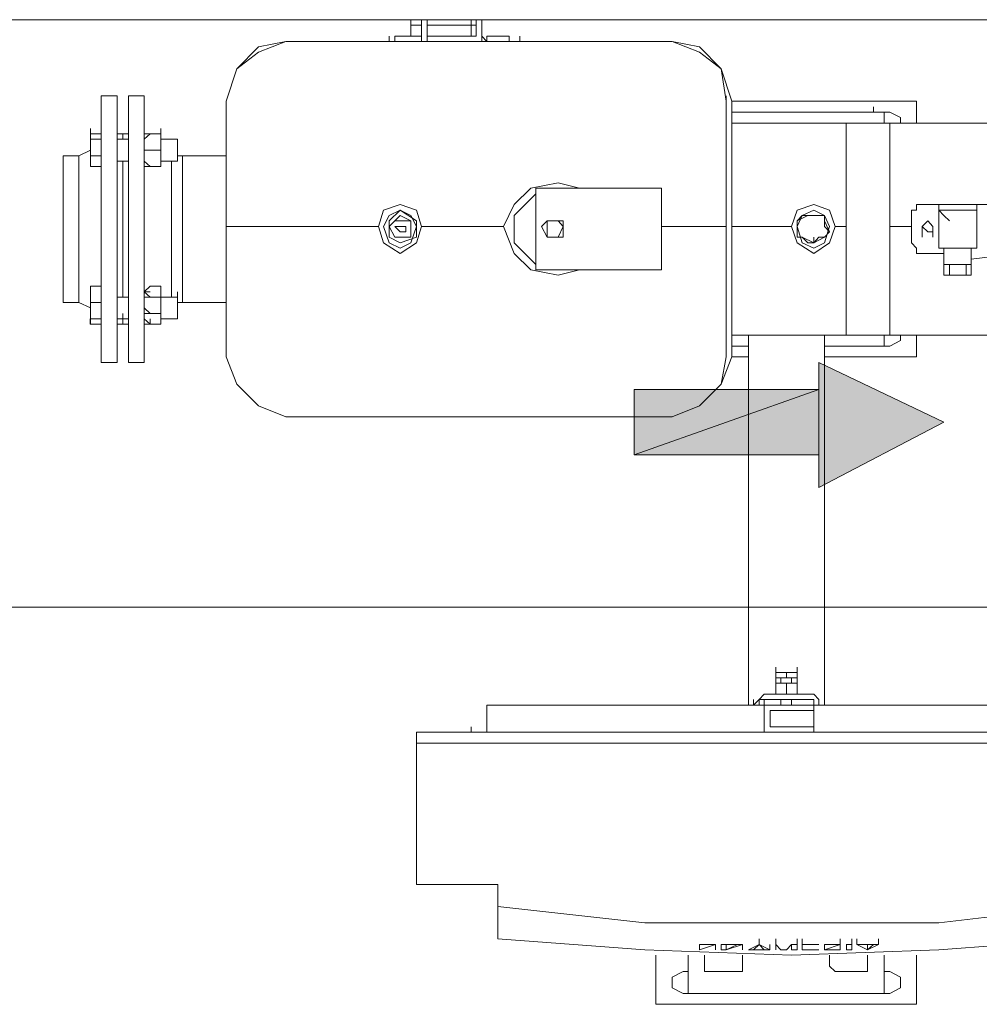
# Model space of a CAD drawing. Header units: inches. Extents: x 1504 to 12593, y -807 to 3183.
# Tile 44 of 256: x 3359 to 3434, y 425 to 502. Entities that reach past the tile are written whole.
import ezdxf

# ---------------------------------------------------------------- set-up
doc = ezdxf.new("R2010")
doc.units = ezdxf.units.IN
doc.header["$MEASUREMENT"] = 0
for name, color, linetype in [('at_Entity', 7, 'Continuous'), ('at_Rect', 7, 'Continuous'), ('at_Solid', 7, 'Continuous')]:
    doc.layers.add(name, color=color, linetype=linetype)

msp = doc.modelspace()

# ---------------------------------------------------------------- hatches: boundary and pattern name
at = {"layer": 'at_Solid', "lineweight": 15}
for points in [[(3421.555, 474.943), (3431.262, 470.296), (3421.555, 465.225)], [(3407.218, 472.828), (3407.218, 467.763), (3421.555, 472.828)], [(3407.218, 467.763), (3421.555, 472.828), (3421.555, 467.763)]]:
    msp.add_hatch(color=251, dxfattribs=at).paths.add_polyline_path(points)

# ---------------------------------------------------------------- linework, layer by layer
at = {"layer": 'at_Entity', "color": 7, "lineweight": 15}
for p, q in [((3728.665, 501.553), (3332.463, 501.553)), ((3389.868, 501.129), (3389.868, 501.553)), ((3389.868, 501.129), (3389.868, 500.287)), ((3389.868, 500.287), (3389.868, 501.129)), ((3390.705, 501.129), (3389.868, 501.129)), ((3390.705, 500.287), (3390.705, 501.553)), ((3391.151, 501.553), (3390.705, 501.553)), ((3390.705, 501.129), (3390.705, 501.553)), ((3390.705, 500.287), (3390.705, 501.129)), ((3391.151, 500.287), (3391.151, 501.553)), ((3394.554, 501.129), (3391.151, 501.129)), ((3394.554, 501.129), (3394.554, 501.553)), ((3394.554, 501.129), (3394.554, 500.287)), ((3394.945, 501.129), (3394.554, 501.129)), ((3394.945, 501.129), (3394.945, 501.553)), ((3394.945, 501.129), (3394.945, 501.553)), ((3394.945, 500.711), (3394.945, 501.129)), ((3394.945, 500.711), (3394.945, 501.129)), ((3394.945, 501.129), (3394.945, 500.711)), ((3394.945, 500.711), (3394.945, 501.129)), ((3394.945, 500.711), (3394.945, 501.129)), ((3394.945, 501.129), (3394.945, 500.287)), ((3394.945, 500.711), (3394.945, 501.129)), ((3395.391, 500.287), (3395.391, 501.553)), ((3395.391, 501.553), (3395.781, 501.553)), ((3395.391, 501.129), (3395.391, 501.553)), ((3395.391, 501.553), (3396.228, 501.553)), ((3395.391, 501.129), (3395.391, 500.287)), ((3396.228, 501.553), (3395.781, 501.553)), ((3388.194, 499.863), (3388.194, 500.287)), ((3388.641, 499.863), (3388.641, 500.287)), ((3388.641, 499.863), (3388.641, 500.287)), ((3388.641, 499.863), (3388.641, 500.287)), ((3388.641, 500.287), (3390.705, 500.287)), ((3389.868, 500.287), (3389.868, 500.711)), ((3390.705, 500.287), (3389.868, 500.287)), ((3390.705, 500.287), (3390.705, 500.711)), ((3390.705, 500.287), (3390.705, 499.863)), ((3390.705, 499.863), (3390.705, 500.287)), ((3390.705, 499.863), (3390.705, 500.287)), ((3390.705, 500.287), (3390.705, 499.863)), ((3391.151, 500.287), (3391.151, 499.863)), ((3394.554, 500.287), (3391.151, 500.287)), ((3394.554, 500.287), (3394.554, 500.711)), ((3394.945, 500.287), (3394.554, 500.287)), ((3394.945, 500.711), (3394.945, 500.287)), ((3395.781, 499.863), (3395.391, 500.287)), ((3395.391, 499.863), (3395.391, 500.287)), ((3395.781, 499.863), (3395.781, 500.287)), ((3395.781, 499.863), (3395.781, 500.287)), ((3395.781, 499.863), (3395.781, 500.287)), ((3395.781, 500.287), (3397.511, 500.287)), ((3397.511, 499.863), (3397.511, 500.287)), ((3397.511, 499.863), (3397.511, 500.287)), ((3397.511, 500.287), (3397.511, 499.863)), ((3398.348, 499.863), (3398.348, 500.287)), ((3376.367, 497.749), (3378.041, 499.445)), ((3378.041, 499.021), (3380.161, 499.863)), ((3378.041, 499.445), (3380.161, 499.863)), ((3378.041, 499.021), (3380.161, 499.863)), ((3380.161, 499.863), (3410.174, 499.863)), ((3380.161, 499.863), (3388.641, 499.863)), ((3388.641, 499.863), (3380.161, 499.863)), ((3388.194, 499.863), (3388.641, 499.863)), ((3388.641, 499.863), (3390.705, 499.863)), ((3391.151, 499.863), (3390.705, 499.863)), ((3395.781, 499.863), (3395.391, 499.863)), ((3395.781, 499.863), (3397.511, 499.863)), ((3398.348, 499.863), (3397.511, 499.863)), ((3410.174, 499.863), (3397.511, 499.863)), ((3397.511, 499.863), (3410.174, 499.863)), ((3410.174, 499.863), (3412.294, 499.021)), ((3410.174, 499.863), (3412.294, 499.021)), ((3410.174, 499.863), (3412.294, 499.445)), ((3412.294, 499.445), (3413.968, 497.749)), ((3376.367, 497.749), (3378.041, 499.021)), ((3376.367, 497.749), (3378.041, 499.021)), ((3412.294, 499.021), (3413.968, 497.749)), ((3412.294, 499.021), (3413.968, 497.749)), ((3375.531, 495.216), (3376.367, 497.749)), ((3375.531, 495.216), (3376.367, 497.749)), ((3375.531, 495.216), (3376.367, 497.749)), ((3413.968, 497.749), (3414.359, 495.216)), ((3413.968, 497.749), (3414.359, 495.216)), ((3413.968, 497.749), (3414.805, 495.216)), ((3365.823, 474.943), (3365.823, 495.64)), ((3367.051, 495.64), (3365.823, 495.64)), ((3367.051, 474.943), (3367.051, 495.64)), ((3367.943, 495.64), (3367.943, 474.943)), ((3367.943, 495.64), (3369.171, 495.64)), ((3369.171, 495.64), (3369.171, 474.943)), ((3414.359, 495.216), (3414.359, 495.64)), ((3375.531, 485.503), (3375.531, 495.216)), ((3375.531, 495.216), (3375.531, 475.367)), ((3375.531, 475.367), (3375.531, 495.216)), ((3414.359, 495.216), (3414.359, 485.503)), ((3429.142, 495.216), (3414.805, 495.216)), ((3414.805, 495.216), (3414.805, 475.367)), ((3425.795, 494.374), (3425.795, 494.798)), ((3429.142, 493.526), (3429.142, 495.216)), ((3426.632, 494.374), (3414.805, 494.374)), ((3427.078, 494.374), (3425.795, 494.374)), ((3426.632, 493.526), (3426.632, 494.374)), ((3427.078, 494.374), (3427.915, 493.95)), ((3427.915, 493.95), (3427.915, 493.526)), ((3414.805, 493.526), (3423.675, 493.526)), ((3423.675, 492.265), (3423.675, 493.526)), ((3423.675, 493.526), (3427.078, 493.526)), ((3427.078, 493.526), (3528.444, 493.526)), ((3427.078, 493.526), (3427.078, 492.265)), ((3364.987, 492.683), (3364.987, 493.107)), ((3364.987, 492.683), (3364.987, 493.107)), ((3364.987, 492.683), (3364.987, 493.107)), ((3364.987, 492.683), (3365.823, 492.683)), ((3364.987, 491.841), (3364.987, 492.683)), ((3364.987, 492.265), (3364.987, 492.683)), ((3364.987, 492.683), (3365.823, 492.683)), ((3365.823, 492.683), (3364.987, 492.683)), ((3365.823, 492.683), (3365.823, 492.265)), ((3365.823, 492.265), (3365.823, 492.683)), ((3365.823, 492.265), (3365.823, 492.683)), ((3367.497, 492.683), (3367.051, 492.683)), ((3367.497, 492.683), (3367.497, 492.265)), ((3367.497, 492.683), (3367.943, 492.683)), ((3367.497, 492.265), (3367.497, 492.683)), ((3367.497, 492.265), (3367.497, 492.683)), ((3369.171, 492.683), (3369.617, 492.683)), ((3369.171, 492.683), (3370.454, 492.683)), ((3369.617, 492.683), (3369.171, 492.683)), ((3369.171, 492.265), (3369.617, 492.683)), ((3369.171, 492.265), (3369.171, 492.683)), ((3370.454, 492.683), (3369.617, 492.683)), ((3370.454, 492.683), (3370.454, 493.107)), ((3370.454, 492.683), (3370.454, 493.107)), ((3370.454, 492.683), (3370.454, 493.107)), ((3370.454, 492.683), (3370.454, 491.417)), ((3370.454, 492.265), (3370.454, 492.683)), ((3364.987, 491.841), (3364.987, 492.265)), ((3364.987, 492.265), (3365.823, 492.265)), ((3364.987, 490.993), (3364.987, 491.841)), ((3364.987, 490.569), (3364.987, 491.841)), ((3365.823, 492.265), (3365.823, 490.993)), ((3367.051, 492.265), (3367.943, 492.265)), ((3369.171, 491.417), (3369.171, 492.265)), ((3370.454, 492.265), (3371.737, 492.265)), ((3370.454, 492.265), (3370.454, 490.15)), ((3371.737, 492.265), (3371.737, 490.569)), ((3371.737, 490.569), (3371.737, 492.265)), ((3423.675, 477.057), (3423.675, 492.265)), ((3427.078, 478.742), (3427.078, 492.265)), ((3362.867, 479.59), (3362.867, 490.993)), ((3364.094, 490.993), (3362.867, 490.993)), ((3364.987, 491.417), (3364.094, 490.993)), ((3364.094, 479.59), (3364.094, 490.993)), ((3364.987, 490.569), (3364.987, 490.993)), ((3365.823, 490.993), (3364.987, 490.993)), ((3365.823, 490.993), (3365.823, 490.15)), ((3369.617, 491.417), (3369.171, 491.417)), ((3369.171, 490.569), (3369.171, 491.417)), ((3369.171, 491.417), (3369.617, 491.417)), ((3370.454, 491.417), (3369.617, 491.417)), ((3370.454, 491.417), (3370.454, 490.15)), ((3371.737, 490.993), (3372.127, 490.993)), ((3371.737, 490.569), (3371.737, 490.993)), ((3375.531, 490.993), (3372.127, 490.993)), ((3372.127, 490.993), (3372.127, 479.59)), ((3364.987, 490.15), (3364.987, 490.569)), ((3364.987, 490.15), (3364.987, 490.569)), ((3364.987, 490.15), (3364.987, 490.569)), ((3365.823, 490.15), (3364.987, 490.15)), ((3365.823, 490.15), (3365.823, 490.569)), ((3367.051, 490.569), (3367.943, 490.569)), ((3367.497, 490.569), (3367.497, 480.008)), ((3367.497, 480.008), (3367.497, 490.569)), ((3369.617, 490.15), (3369.171, 490.569)), ((3369.171, 490.15), (3369.171, 490.569)), ((3369.617, 490.15), (3369.171, 490.15)), ((3369.171, 490.15), (3369.617, 490.15)), ((3370.454, 490.15), (3369.617, 490.15)), ((3370.454, 490.15), (3369.617, 490.15)), ((3370.454, 490.569), (3371.737, 490.569)), ((3370.454, 490.15), (3370.454, 490.569)), ((3370.454, 490.15), (3370.454, 490.569)), ((3371.291, 490.569), (3371.291, 480.008)), ((3399.184, 488.46), (3401.304, 488.884)), ((3401.304, 488.884), (3402.978, 488.46)), ((3397.901, 487.194), (3399.184, 488.46)), ((3397.901, 486.346), (3399.575, 488.036)), ((3397.901, 486.346), (3399.575, 488.036)), ((3399.575, 488.46), (3399.575, 482.123)), ((3399.575, 488.46), (3408.891, 488.46)), ((3400.021, 488.46), (3401.695, 488.46)), ((3408.891, 488.46), (3409.338, 488.46)), ((3409.338, 488.46), (3409.338, 482.123)), ((3387.748, 486.77), (3389.031, 487.194)), ((3389.031, 487.194), (3390.314, 486.77)), ((3397.064, 485.503), (3397.901, 487.194)), ((3419.882, 486.77), (3421.165, 487.194)), ((3421.165, 487.194), (3422.392, 486.77)), ((3429.142, 487.194), (3436.785, 487.194)), ((3429.142, 486.77), (3429.142, 487.194)), ((3430.872, 486.77), (3430.872, 487.194)), ((3433.828, 486.77), (3433.828, 487.194)), ((3387.357, 485.503), (3387.748, 486.77)), ((3387.748, 485.503), (3388.194, 486.346)), ((3388.194, 486.346), (3389.031, 486.77)), ((3388.194, 485.927), (3389.031, 486.77)), ((3388.641, 485.927), (3389.031, 486.346)), ((3389.031, 486.77), (3389.868, 486.346)), ((3389.031, 486.77), (3390.314, 485.927)), ((3389.031, 486.346), (3389.868, 485.927)), ((3389.868, 486.346), (3390.314, 485.503)), ((3390.314, 486.77), (3390.705, 485.503)), ((3397.901, 484.237), (3397.901, 486.346)), ((3397.901, 484.237), (3397.901, 486.346)), ((3419.435, 485.503), (3419.882, 486.77)), ((3419.882, 485.503), (3420.272, 486.346)), ((3419.882, 485.927), (3420.718, 486.346)), ((3420.272, 486.346), (3419.882, 485.927)), ((3420.272, 486.346), (3421.165, 486.77)), ((3420.718, 486.346), (3420.272, 486.346)), ((3420.718, 486.346), (3421.165, 486.346)), ((3421.165, 486.77), (3422.001, 486.346)), ((3421.165, 486.346), (3422.001, 486.346)), ((3422.001, 486.346), (3421.165, 486.346)), ((3422.001, 486.346), (3422.392, 485.503)), ((3422.001, 486.346), (3422.001, 485.927)), ((3422.392, 486.77), (3422.838, 485.503)), ((3428.752, 486.77), (3429.142, 486.77)), ((3428.752, 486.77), (3428.752, 484.237)), ((3430.872, 486.77), (3431.262, 486.77)), ((3431.262, 486.346), (3430.872, 486.77)), ((3433.828, 486.77), (3430.872, 486.77)), ((3430.872, 486.77), (3430.872, 483.813)), ((3431.708, 485.927), (3431.262, 486.346)), ((3433.828, 483.813), (3433.828, 486.77)), ((3387.357, 485.503), (3375.531, 485.503)), ((3387.357, 485.503), (3375.531, 485.503)), ((3375.531, 475.367), (3375.531, 485.503)), ((3387.748, 484.237), (3387.357, 485.503)), ((3388.194, 484.237), (3387.748, 485.503)), ((3388.194, 485.503), (3388.641, 485.927)), ((3388.194, 485.503), (3388.641, 485.927)), ((3388.194, 484.661), (3388.194, 485.927)), ((3388.641, 484.661), (3388.194, 485.503)), ((3388.641, 484.661), (3388.194, 485.503)), ((3388.641, 485.927), (3389.868, 485.927)), ((3388.641, 485.503), (3389.477, 485.503)), ((3389.031, 485.079), (3388.641, 485.503)), ((3389.477, 485.503), (3389.477, 485.079)), ((3389.868, 485.927), (3389.868, 484.661)), ((3389.868, 485.927), (3389.868, 484.661)), ((3390.314, 485.503), (3389.868, 484.237)), ((3390.314, 485.927), (3390.314, 484.661)), ((3390.705, 485.503), (3390.314, 484.237)), ((3390.705, 485.503), (3397.064, 485.503)), ((3397.064, 485.503), (3390.705, 485.503)), ((3397.901, 483.389), (3397.064, 485.503)), ((3400.021, 485.503), (3400.467, 485.927)), ((3400.467, 484.661), (3400.021, 485.503)), ((3400.467, 485.503), (3400.467, 485.927)), ((3400.467, 485.927), (3401.304, 485.927)), ((3400.467, 485.927), (3401.695, 485.927)), ((3400.467, 484.661), (3400.467, 485.503)), ((3401.304, 485.927), (3401.695, 485.503)), ((3401.695, 485.503), (3401.304, 484.661)), ((3401.695, 485.927), (3401.695, 484.661)), ((3414.359, 485.503), (3409.338, 485.503)), ((3409.338, 485.503), (3414.359, 485.503)), ((3414.359, 485.503), (3414.359, 475.367)), ((3419.435, 485.503), (3414.805, 485.503)), ((3419.435, 485.503), (3414.805, 485.503)), ((3419.882, 484.237), (3419.435, 485.503)), ((3419.882, 485.503), (3419.882, 485.927)), ((3420.272, 484.237), (3419.882, 485.503)), ((3419.882, 484.661), (3419.882, 485.503)), ((3419.882, 485.503), (3419.882, 484.661)), ((3422.001, 485.927), (3422.392, 485.079)), ((3422.001, 485.503), (3422.001, 485.927)), ((3422.392, 485.503), (3422.001, 484.237)), ((3422.392, 485.079), (3422.001, 485.503)), ((3422.838, 485.503), (3422.392, 484.237)), ((3423.675, 485.503), (3422.838, 485.503)), ((3423.675, 485.503), (3422.838, 485.503)), ((3428.752, 485.503), (3427.078, 485.503)), ((3428.752, 485.503), (3427.078, 485.503)), ((3429.589, 485.503), (3430.035, 485.927)), ((3429.589, 484.661), (3429.589, 485.503)), ((3429.589, 485.503), (3429.589, 484.661)), ((3430.035, 485.079), (3429.589, 485.503)), ((3430.035, 485.927), (3430.425, 485.503)), ((3430.425, 484.661), (3430.425, 485.503)), ((3430.425, 485.503), (3430.425, 485.079)), ((3430.425, 485.079), (3430.425, 485.503)), ((3389.477, 485.079), (3389.031, 485.079)), ((3422.392, 485.079), (3422.001, 484.661)), ((3430.425, 485.079), (3430.035, 485.079)), ((3430.425, 485.079), (3430.425, 484.661)), ((3389.031, 483.389), (3387.748, 484.237)), ((3389.031, 484.237), (3388.194, 484.661)), ((3389.031, 483.813), (3388.194, 484.237)), ((3389.868, 484.661), (3388.641, 484.661)), ((3389.868, 484.661), (3388.641, 484.661)), ((3390.314, 484.661), (3389.031, 484.237)), ((3389.868, 484.237), (3389.031, 483.813)), ((3390.314, 484.237), (3389.031, 483.389)), ((3399.575, 482.547), (3397.901, 484.237)), ((3399.575, 482.547), (3397.901, 484.237)), ((3401.304, 484.661), (3400.467, 484.661)), ((3401.695, 484.661), (3400.467, 484.661)), ((3420.272, 484.661), (3419.882, 484.661)), ((3421.165, 483.389), (3419.882, 484.237)), ((3421.165, 484.237), (3420.272, 484.661)), ((3420.272, 484.661), (3420.718, 484.237)), ((3421.165, 483.813), (3420.272, 484.237)), ((3420.718, 484.237), (3421.165, 484.237)), ((3422.001, 484.661), (3421.165, 484.237)), ((3421.165, 484.237), (3421.555, 484.661)), ((3421.165, 484.237), (3421.165, 484.661)), ((3422.001, 484.237), (3421.165, 483.813)), ((3422.392, 484.237), (3421.165, 483.389)), ((3421.555, 484.661), (3422.001, 484.661)), ((3429.142, 483.813), (3428.752, 484.237)), ((3430.872, 483.813), (3430.872, 484.237)), ((3433.828, 483.813), (3433.828, 484.237)), ((3399.184, 482.123), (3397.901, 483.389)), ((3429.142, 483.389), (3429.142, 483.813)), ((3431.262, 483.389), (3429.142, 483.389)), ((3430.872, 483.813), (3431.262, 483.813)), ((3431.262, 483.813), (3432.099, 483.813)), ((3431.262, 483.813), (3431.262, 482.547)), ((3432.099, 483.813), (3432.992, 483.813)), ((3432.992, 483.813), (3433.382, 483.813)), ((3433.382, 483.813), (3433.828, 483.813)), ((3433.382, 483.813), (3433.382, 482.547)), ((3436.785, 483.389), (3433.382, 482.965)), ((3399.575, 482.123), (3399.575, 482.547)), ((3431.262, 481.704), (3431.262, 482.547)), ((3431.262, 482.547), (3431.708, 482.547)), ((3431.708, 481.704), (3431.708, 482.547)), ((3431.708, 482.547), (3433.382, 482.547)), ((3432.992, 482.547), (3432.992, 481.704)), ((3433.382, 481.704), (3433.382, 482.547)), ((3401.304, 481.704), (3399.184, 482.123)), ((3408.891, 482.123), (3399.575, 482.123)), ((3401.695, 482.123), (3400.021, 482.123)), ((3402.978, 482.123), (3401.304, 481.704)), ((3409.338, 482.123), (3408.891, 482.123)), ((3431.262, 481.704), (3431.708, 481.704)), ((3431.708, 481.704), (3433.382, 481.704)), ((3364.987, 480.008), (3364.987, 480.856)), ((3364.987, 480.856), (3364.987, 480.432)), ((3364.987, 480.432), (3364.987, 480.856)), ((3364.987, 480.856), (3365.823, 480.856)), ((3364.987, 480.008), (3364.987, 480.432)), ((3365.823, 480.856), (3365.823, 479.59)), ((3365.823, 480.432), (3365.823, 480.856)), ((3369.171, 480.432), (3369.617, 480.856)), ((3369.617, 480.008), (3369.171, 480.432)), ((3369.171, 480.432), (3369.617, 480.432)), ((3370.454, 480.856), (3369.617, 480.856)), ((3370.454, 480.856), (3370.454, 480.008)), ((3370.454, 480.432), (3370.454, 480.856)), ((3370.454, 480.432), (3370.454, 478.323)), ((3371.737, 480.008), (3371.737, 480.432)), ((3364.094, 479.59), (3362.867, 479.59)), ((3364.094, 479.59), (3364.987, 479.166)), ((3364.987, 479.166), (3364.987, 480.008)), ((3364.987, 479.59), (3364.987, 480.008)), ((3364.987, 479.166), (3364.987, 479.59)), ((3364.987, 479.59), (3365.823, 479.59)), ((3365.823, 479.59), (3365.823, 478.323)), ((3367.051, 480.008), (3367.943, 480.008)), ((3369.171, 479.166), (3369.171, 480.008)), ((3369.171, 480.008), (3369.617, 480.008)), ((3370.454, 480.008), (3369.617, 480.008)), ((3370.454, 480.008), (3371.737, 480.008)), ((3370.454, 480.008), (3370.454, 478.742)), ((3371.737, 478.323), (3371.737, 480.008)), ((3371.737, 480.008), (3371.737, 478.742)), ((3371.737, 479.59), (3372.127, 479.59)), ((3375.531, 479.59), (3372.127, 479.59)), ((3364.987, 478.323), (3364.987, 479.166)), ((3364.987, 478.323), (3364.987, 479.166)), ((3365.823, 478.323), (3365.823, 478.742)), ((3365.823, 478.323), (3365.823, 478.742)), ((3367.497, 478.323), (3367.497, 478.742)), ((3369.617, 478.742), (3369.171, 479.166)), ((3369.171, 477.899), (3369.171, 478.742)), ((3369.171, 478.742), (3369.617, 478.742)), ((3370.454, 478.742), (3369.617, 478.742)), ((3370.454, 478.742), (3370.454, 477.899)), ((3371.737, 478.742), (3371.737, 478.323)), ((3427.078, 478.742), (3427.078, 477.057)), ((3364.987, 477.899), (3364.987, 478.323)), ((3364.987, 477.899), (3364.987, 478.323)), ((3365.823, 477.899), (3364.987, 477.899)), ((3367.051, 478.323), (3367.943, 478.323)), ((3367.497, 477.899), (3367.051, 477.899)), ((3367.497, 478.323), (3367.497, 477.899)), ((3367.497, 477.899), (3367.497, 478.323)), ((3367.497, 477.899), (3367.943, 477.899)), ((3369.171, 478.323), (3369.617, 477.899)), ((3369.617, 477.899), (3369.171, 477.899)), ((3369.617, 477.899), (3369.617, 478.323)), ((3369.617, 477.899), (3369.617, 478.323)), ((3369.617, 477.899), (3370.454, 477.899)), ((3370.454, 477.899), (3369.617, 477.899)), ((3370.454, 478.323), (3371.737, 478.323)), ((3370.454, 477.899), (3370.454, 478.323)), ((3370.454, 477.899), (3370.454, 478.323)), ((3370.454, 477.899), (3370.454, 478.323)), ((3370.454, 478.323), (3370.454, 477.899)), ((3423.675, 477.057), (3414.805, 477.057)), ((3416.088, 448.332), (3416.088, 477.057)), ((3422.001, 448.332), (3422.001, 477.057)), ((3427.078, 477.057), (3423.675, 477.057)), ((3426.632, 476.209), (3426.632, 477.057)), ((3441.415, 477.057), (3427.078, 477.057)), ((3427.915, 476.633), (3427.078, 476.209)), ((3427.915, 477.057), (3427.915, 476.633)), ((3429.142, 475.367), (3429.142, 477.057)), ((3414.805, 476.209), (3416.088, 476.209)), ((3422.001, 476.209), (3426.632, 476.209)), ((3425.795, 476.209), (3427.078, 476.209)), ((3367.051, 474.943), (3365.823, 474.943)), ((3367.943, 474.943), (3369.171, 474.943)), ((3376.367, 473.252), (3375.531, 475.367)), ((3376.367, 473.252), (3375.531, 475.367)), ((3376.367, 473.252), (3375.531, 475.367)), ((3414.359, 475.367), (3413.968, 473.252)), ((3414.805, 475.367), (3413.968, 473.252)), ((3414.805, 475.367), (3416.088, 475.367)), ((3422.001, 475.367), (3429.142, 475.367)), ((3378.041, 471.562), (3376.367, 473.252)), ((3378.041, 471.562), (3376.367, 473.252)), ((3378.041, 471.562), (3376.367, 473.252)), ((3413.968, 473.252), (3412.294, 471.562)), ((3413.968, 473.252), (3412.294, 471.562)), ((3380.161, 470.72), (3378.041, 471.562)), ((3380.161, 470.72), (3378.041, 471.562)), ((3380.161, 470.72), (3378.041, 471.562)), ((3412.294, 471.562), (3410.174, 470.72)), ((3412.294, 471.562), (3410.174, 470.72)), ((3410.174, 470.72), (3380.161, 470.72)), ((3380.161, 470.72), (3410.174, 470.72)), ((3900.144, 455.936), (3337.93, 455.936)), ((3418.208, 450.865), (3418.208, 451.289)), ((3419.882, 450.865), (3419.882, 451.289)), ((3419.882, 450.865), (3419.882, 451.289)), ((3418.208, 450.441), (3418.208, 450.865)), ((3418.208, 450.865), (3418.598, 450.865)), ((3418.208, 450.865), (3418.598, 450.865)), ((3418.208, 450.865), (3418.208, 450.441)), ((3418.208, 450.441), (3418.208, 450.865)), ((3418.208, 450.023), (3418.208, 450.441)), ((3419.882, 450.441), (3418.208, 450.441)), ((3419.045, 450.441), (3418.208, 450.441)), ((3418.598, 450.865), (3419.045, 450.865)), ((3418.598, 450.865), (3419.435, 450.865)), ((3418.598, 450.441), (3418.598, 450.023)), ((3418.598, 450.023), (3418.598, 450.441)), ((3419.045, 450.865), (3419.435, 450.865)), ((3419.045, 450.865), (3419.045, 450.441)), ((3419.882, 450.441), (3419.045, 450.441)), ((3419.435, 450.865), (3419.882, 450.865)), ((3419.882, 450.865), (3419.435, 450.865)), ((3419.435, 450.023), (3419.435, 450.441)), ((3419.435, 450.441), (3419.435, 450.023)), ((3419.435, 450.023), (3419.435, 450.441)), ((3419.882, 450.441), (3419.882, 450.865)), ((3419.882, 450.865), (3419.882, 450.441)), ((3419.882, 450.023), (3419.882, 450.441)), ((3419.882, 450.023), (3418.208, 450.023)), ((3418.208, 450.023), (3418.208, 449.599)), ((3418.208, 449.599), (3418.208, 450.023)), ((3418.208, 450.023), (3419.045, 450.023)), ((3418.208, 449.175), (3418.208, 449.599)), ((3418.208, 449.175), (3418.208, 449.599)), ((3418.208, 449.599), (3418.208, 449.175)), ((3419.435, 450.023), (3418.598, 450.023)), ((3419.435, 450.023), (3418.598, 450.023)), ((3419.045, 449.599), (3419.045, 450.023)), ((3419.045, 450.023), (3419.882, 450.023)), ((3419.045, 450.023), (3419.045, 449.599)), ((3419.045, 449.599), (3419.045, 449.175)), ((3419.882, 449.599), (3419.882, 450.023)), ((3419.882, 450.023), (3419.882, 449.599)), ((3419.882, 449.175), (3419.882, 449.599)), ((3419.882, 449.175), (3419.882, 449.599)), ((3419.882, 449.599), (3419.882, 449.175)), ((3416.925, 448.756), (3417.315, 449.175)), ((3421.165, 449.175), (3417.315, 449.175)), ((3419.045, 449.175), (3418.208, 449.175)), ((3419.882, 449.175), (3419.045, 449.175)), ((3421.165, 449.175), (3421.555, 448.756)), ((3395.781, 447.908), (3395.781, 448.332)), ((3395.781, 448.332), (3396.228, 448.332)), ((3417.315, 448.332), (3396.228, 448.332)), ((3416.478, 448.332), (3416.925, 448.756)), ((3416.478, 448.332), (3416.478, 448.756)), ((3416.925, 448.332), (3416.925, 448.756)), ((3416.925, 448.332), (3416.925, 448.756)), ((3416.925, 448.756), (3417.315, 448.756)), ((3417.315, 448.332), (3417.315, 448.756)), ((3421.165, 448.756), (3417.315, 448.756)), ((3417.315, 446.218), (3417.315, 448.332)), ((3417.315, 448.332), (3421.165, 448.332)), ((3417.315, 446.218), (3417.315, 448.332)), ((3418.598, 448.332), (3418.598, 448.756)), ((3418.598, 448.756), (3418.598, 448.332)), ((3418.598, 448.332), (3419.435, 448.332)), ((3419.435, 448.756), (3419.435, 448.332)), ((3421.165, 448.332), (3421.165, 448.756)), ((3421.165, 448.332), (3421.165, 448.756)), ((3421.165, 448.756), (3421.165, 448.332)), ((3421.165, 448.332), (3421.165, 446.218)), ((3421.165, 446.218), (3421.165, 448.332)), ((3421.165, 448.332), (3442.252, 448.332)), ((3421.555, 448.332), (3421.555, 448.756)), ((3421.555, 448.756), (3421.555, 448.332)), ((3395.781, 447.908), (3395.781, 446.218)), ((3394.554, 446.218), (3394.554, 446.642)), ((3417.315, 446.218), (3417.315, 446.642)), ((3421.165, 446.218), (3421.165, 446.642)), ((3448.612, 446.218), (3390.314, 446.218)), ((3390.314, 446.218), (3390.314, 445.375)), ((3394.554, 446.218), (3417.315, 446.218)), ((3421.165, 446.218), (3417.315, 446.218)), ((3421.165, 446.218), (3443.926, 446.218)), ((3390.314, 434.391), (3390.314, 445.375)), ((3448.612, 445.375), (3390.314, 445.375)), ((3396.618, 434.391), (3390.314, 434.391)), ((3396.618, 430.168), (3396.618, 434.391)), ((3408.055, 431.434), (3396.618, 432.701)), ((3441.862, 432.701), (3430.872, 431.434)), ((3430.872, 431.434), (3408.055, 431.434)), ((3408.055, 429.32), (3396.618, 430.168)), ((3412.294, 429.32), (3412.294, 429.744)), ((3412.294, 429.744), (3412.294, 429.32)), ((3412.294, 429.32), (3413.522, 429.744)), ((3413.522, 429.744), (3412.294, 429.744)), ((3413.522, 429.744), (3412.294, 429.32)), ((3413.522, 429.744), (3413.522, 429.32)), ((3413.522, 429.32), (3413.522, 429.744)), ((3413.968, 429.32), (3413.968, 429.744)), ((3413.968, 429.744), (3414.359, 429.744)), ((3414.359, 429.744), (3413.968, 429.744)), ((3414.359, 429.744), (3414.359, 429.32)), ((3414.359, 429.32), (3415.251, 429.744)), ((3415.251, 429.744), (3414.359, 429.744)), ((3415.642, 429.744), (3414.359, 429.32)), ((3415.251, 429.744), (3415.642, 429.744)), ((3415.642, 429.744), (3415.251, 429.744)), ((3415.642, 429.744), (3415.642, 429.32)), ((3415.642, 429.32), (3415.642, 429.744)), ((3416.088, 429.32), (3416.925, 429.744)), ((3416.088, 429.32), (3416.925, 429.744)), ((3416.925, 429.744), (3416.478, 429.32)), ((3416.925, 429.744), (3416.925, 430.168)), ((3417.315, 429.32), (3416.925, 429.744)), ((3416.925, 429.744), (3417.762, 429.32)), ((3416.925, 429.744), (3417.762, 429.32)), ((3417.762, 429.32), (3417.762, 429.744)), ((3418.208, 429.744), (3418.208, 430.168)), ((3418.598, 429.32), (3418.208, 429.744)), ((3418.208, 429.744), (3418.208, 429.32)), ((3418.208, 429.32), (3418.208, 429.744)), ((3418.208, 429.744), (3418.598, 429.32)), ((3418.208, 429.744), (3418.598, 429.32)), ((3419.435, 429.744), (3419.045, 429.32)), ((3419.045, 429.32), (3419.435, 429.744)), ((3419.435, 429.744), (3419.045, 429.32)), ((3419.435, 429.744), (3419.882, 429.744)), ((3419.435, 429.32), (3419.435, 429.744)), ((3419.435, 429.744), (3419.882, 429.744)), ((3419.882, 429.744), (3419.882, 430.168)), ((3419.882, 429.744), (3419.882, 429.32)), ((3420.272, 429.744), (3420.272, 430.168)), ((3421.165, 429.744), (3420.272, 429.744)), ((3420.272, 429.744), (3421.165, 429.744)), ((3421.165, 429.744), (3420.272, 429.744)), ((3421.555, 429.744), (3420.272, 429.744)), ((3420.272, 429.744), (3420.718, 429.744)), ((3420.272, 429.32), (3420.272, 429.744)), ((3421.555, 429.744), (3420.718, 429.744)), ((3420.718, 429.744), (3421.555, 429.744)), ((3420.718, 429.744), (3421.165, 429.744)), ((3421.165, 429.744), (3421.555, 429.744)), ((3421.555, 429.744), (3421.165, 429.744)), ((3422.001, 429.744), (3423.229, 429.744)), ((3422.001, 429.32), (3423.229, 429.744)), ((3423.229, 429.744), (3422.001, 429.744)), ((3422.001, 429.744), (3423.229, 429.744)), ((3422.001, 429.32), (3422.001, 429.744)), ((3422.001, 429.744), (3423.229, 429.744)), ((3423.229, 429.744), (3423.229, 430.168)), ((3423.229, 429.744), (3423.229, 429.32)), ((3423.675, 429.744), (3424.121, 429.744)), ((3424.121, 429.744), (3424.121, 430.168)), ((3424.512, 429.744), (3424.512, 430.168)), ((3425.349, 429.32), (3424.512, 429.744)), ((3424.512, 429.744), (3425.349, 429.32)), ((3425.349, 429.744), (3424.512, 429.744)), ((3426.185, 429.744), (3425.349, 429.32)), ((3425.349, 429.32), (3425.795, 429.744)), ((3425.795, 429.744), (3425.349, 429.744)), ((3425.349, 429.32), (3425.349, 429.744)), ((3425.349, 429.744), (3425.349, 429.32)), ((3425.349, 429.32), (3425.349, 429.744)), ((3425.795, 429.744), (3426.185, 429.744)), ((3425.795, 429.744), (3426.185, 429.744)), ((3426.185, 429.744), (3426.185, 430.168)), ((3441.862, 430.168), (3430.872, 429.32)), ((3419.435, 428.901), (3408.055, 429.32)), ((3414.359, 429.32), (3413.968, 429.32)), ((3417.762, 429.32), (3416.088, 429.32)), ((3416.478, 429.32), (3417.315, 429.32)), ((3419.045, 429.32), (3418.598, 429.32)), ((3418.598, 429.32), (3419.045, 429.32)), ((3419.045, 429.32), (3418.598, 429.32)), ((3419.882, 429.32), (3419.435, 429.32)), ((3430.872, 429.32), (3419.435, 428.901)), ((3421.165, 429.32), (3420.272, 429.32)), ((3420.272, 429.32), (3421.165, 429.32)), ((3421.165, 429.32), (3420.272, 429.32)), ((3421.555, 429.32), (3420.272, 429.32)), ((3420.272, 429.32), (3420.718, 429.32)), ((3421.555, 429.32), (3420.718, 429.32)), ((3420.718, 429.32), (3421.555, 429.32)), ((3420.718, 429.32), (3421.165, 429.32)), ((3421.165, 429.32), (3421.555, 429.32)), ((3421.555, 429.32), (3421.165, 429.32)), ((3423.229, 429.32), (3422.001, 429.32)), ((3422.001, 429.32), (3423.229, 429.32)), ((3423.229, 429.32), (3422.001, 429.32)), ((3422.001, 429.32), (3423.229, 429.32)), ((3408.891, 425.097), (3408.891, 428.901)), ((3411.402, 428.901), (3411.402, 425.945)), ((3412.685, 427.635), (3412.685, 428.901)), ((3415.642, 428.901), (3415.642, 427.635)), ((3422.392, 428.059), (3422.392, 428.901)), ((3425.349, 428.901), (3425.349, 427.635)), ((3426.632, 425.945), (3426.632, 428.901)), ((3429.142, 425.097), (3429.142, 428.901)), ((3410.174, 427.211), (3411.011, 427.635)), ((3411.402, 427.635), (3411.011, 427.635)), ((3413.522, 427.635), (3412.685, 427.635)), ((3413.522, 427.635), (3414.805, 427.635)), ((3415.642, 427.635), (3414.805, 427.635)), ((3422.838, 427.635), (3422.392, 428.059)), ((3423.229, 427.635), (3422.838, 427.635)), ((3423.229, 427.635), (3424.512, 427.635)), ((3425.349, 427.635), (3424.512, 427.635)), ((3427.078, 427.635), (3426.632, 427.635)), ((3427.078, 427.635), (3427.915, 427.211)), ((3410.174, 426.369), (3410.174, 427.211)), ((3427.915, 427.211), (3427.915, 426.369)), ((3411.011, 425.945), (3410.174, 426.369)), ((3411.011, 425.945), (3412.294, 425.945)), ((3411.402, 425.945), (3426.632, 425.945)), ((3425.795, 425.945), (3427.078, 425.945)), ((3427.915, 426.369), (3427.078, 425.945)), ((3429.142, 425.097), (3408.891, 425.097))]:
    msp.add_line(p, q, dxfattribs=at)
at = {"layer": 'at_Entity', "color": 251, "lineweight": 15, "true_color": 0x535353}
for p, q in [((3421.555, 474.943), (3431.262, 470.296)), ((3421.555, 465.225), (3421.555, 474.943)), ((3407.218, 472.828), (3407.218, 467.763)), ((3407.218, 467.763), (3421.555, 472.828)), ((3421.555, 472.828), (3407.218, 472.828)), ((3407.218, 467.763), (3421.555, 472.828)), ((3421.555, 472.828), (3421.555, 467.763)), ((3431.262, 470.296), (3421.555, 465.225)), ((3421.555, 467.763), (3407.218, 467.763))]:
    msp.add_line(p, q, dxfattribs=at)
at = {"layer": 'at_Rect', "color": 7, "lineweight": 15}
for p, q in [((3364.978, 478.322), (3365.823, 478.322)), ((3364.978, 478.322), (3364.978, 477.899)), ((3365.823, 477.899), (3364.978, 477.899)), ((3365.823, 477.899), (3365.823, 478.322)), ((3417.785, 447.908), (3421.165, 447.908)), ((3417.785, 447.908), (3417.785, 446.642)), ((3421.165, 446.642), (3421.165, 447.908)), ((3421.165, 446.642), (3417.785, 446.642)), ((3423.699, 429.743), (3424.121, 429.743)), ((3423.699, 429.743), (3423.699, 429.32)), ((3424.121, 429.32), (3424.121, 429.743)), ((3424.121, 429.32), (3423.699, 429.32))]:
    msp.add_line(p, q, dxfattribs=at)

doc.saveas('drawing.dxf')
